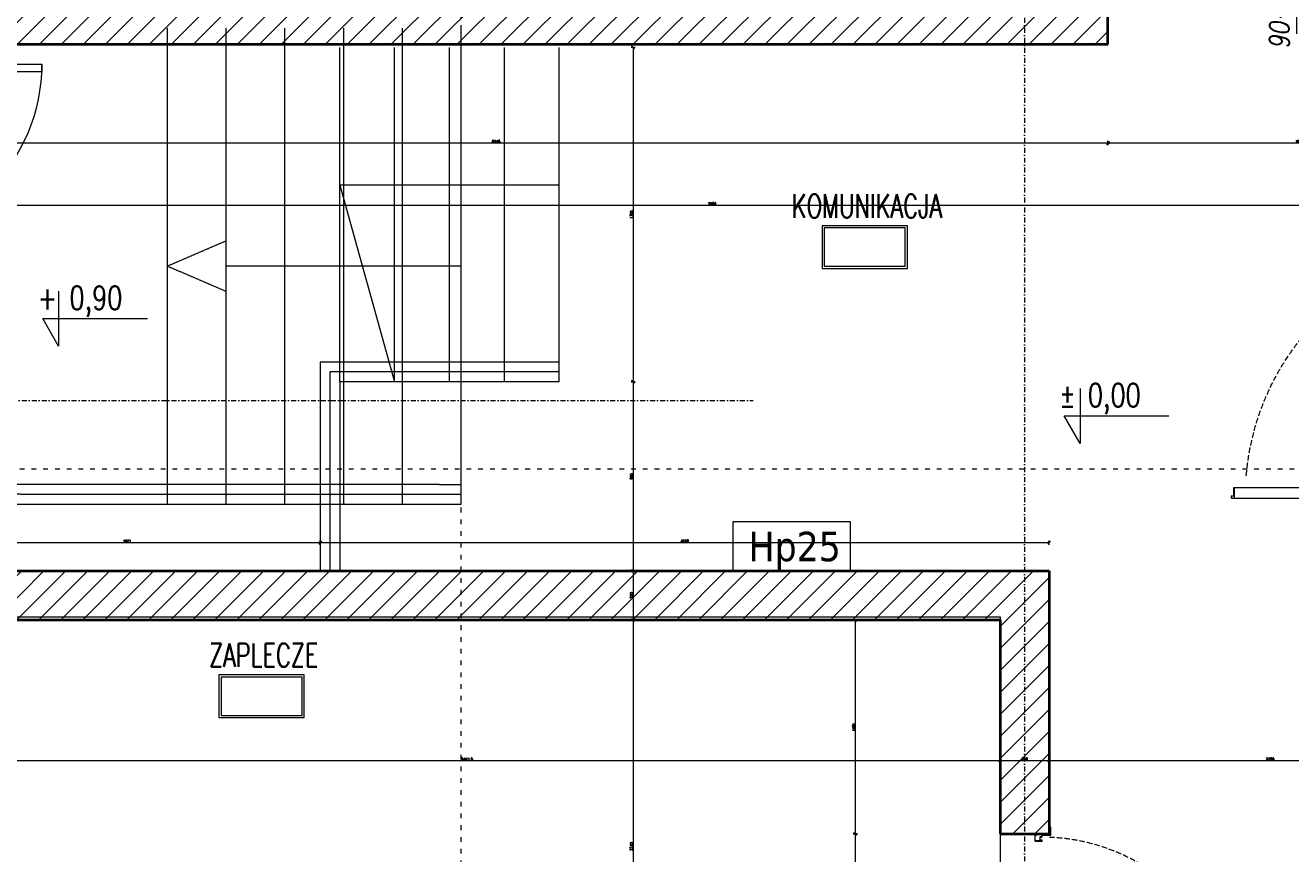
# Model space of a CAD drawing. Header units: millimetres. Extents: x -1893473 to 1546619, y -568027 to 942944.
# Tile 172 of 256: x 167742 to 174199, y -503346 to -499122. Entities that reach past the tile are written whole.
import ezdxf
from ezdxf.enums import TextEntityAlignment as Align

# ---------------------------------------------------------------- set-up
doc = ezdxf.new("R2010")
doc.units = ezdxf.units.MM
doc.header["$LTSCALE"] = 0.2
for name, pattern in [('ACAD_ISO03W100', [30, 12, -18]), ('CENTER', [0.6, 0.375, -0.075, 0.075, -0.075]), ('DASHDOT', [25.4, 12.7, -6.35, 0, -6.35]), ('Hidden Line', [391.222223, 282.222223, -109]), ('HIDDEN2', [4.7625, 3.175, -1.5875])]:
    doc.linetypes.add(name, pattern=pattern)
doc.layers.get('0').update_dxf_attribs({"lineweight": 0})
for name, color, linetype, lineweight in [('!! 0_ Istn-widok', 1, 'Continuous', 15), ('!! 0_ Opis', 3, 'Continuous', 13), ('!! 0_Opis_pom', 9, 'Continuous', 13), ('!! 0_Osie', 1, 'DASHDOT', 13), ('!! 1  WYDZIELENIE PPOŻ', 252, 'Continuous', 0), ('!! 1_drzwi-linia', 213, 'Continuous', 5), ('!! 1_hatch projektowane ściany', 4, 'Continuous', 5), ('!! 1_OPIS POM NOWE', 140, 'Continuous', 5), ('!! 1_PROJ Sciany', 2, 'Continuous', 40), ('!! 1_PROJ widok', 5, 'Continuous', 9), ('!! 2_drzwi opis', 151, 'Continuous', 9), ('!! wymiary osi', 250, 'Continuous', 9), ('P-Opis nadproża', 150, 'Continuous', 9), ('P-Osie', 1, 'DASHDOT', 18)]:
    doc.layers.add(name, color=color, linetype=linetype, lineweight=lineweight)
doc.layers.add('!! 1_ widok', color=4, linetype='Continuous')
doc.layers.add('!! 1_Wyburzenia', color=7, linetype='ACAD_ISO03W100', lineweight=13, true_color=0xff0505)
doc.layers.add('Powierzchnia', color=140, linetype='Continuous', lineweight=5, plot=False)
doc.styles.add('50', font='ROMANS.shx', dxfattribs={"width": 0.8, "height": 10})
doc.styles.add('ARCHETYP', font='romans.shx', dxfattribs={"height": 15})
doc.styles.add('ARIAL', font='tahoma.ttf')
doc.styles.add('SIMPLEX', font='simplex.shx', dxfattribs={"width": 0.77})
doc.styles.add('TXT', font='simplex.shx')
doc.dimstyles.new('DIM50', dxfattribs={"dimscale": 5, "dimtxt": 2.5, "dimasz": 1.5, "dimexe": 0, "dimexo": 0, "dimgap": 0.5, "dimtad": 1, "dimdec": 4, "dimrnd": 0.5, "dimdsep": 46, "dimtxsty": 'TXT', "dimblk1": 'TICK1', "dimblk2": 'TICK1', "dimsah": 1, "dimcen": 0, "dimse1": 1, "dimse2": 1, "dimclrd": 1, "dimclre": 7, "dimclrt": 9, "dimadec": 0, "dimazin": 0, "dimtfac": 1, "dimtdec": 4, "dimtmove": 2, "dimatfit": 3, "dimldrblk": 'TICK1', "dimfxl": 1, "dimtolj": 1, "dimarcsym": 0})

# ---------------------------------------------------------------- blocks, each defined once
blk = doc.blocks.new('BLOK OSI')
at = {"layer": 'P-Osie'}
for points in [[(52592.21, -193637.01), (52592.21, -199860.82)], [(48624.31, -198331.59), (52453.68, -198331.59)]]:
    blk.add_lwpolyline(points, dxfattribs=at)
blk = doc.blocks.new('zaw-dr-90-p')
at = {"color": 2, "linetype": 'CENTER', "ltscale": 0.2}
for p, q in [((12, 0), (-12, 0)), ((0, 12), (0, -12)), ((24.5, 24), (31, 24)), ((24.5, 19), (31, 19))]:
    blk.add_line(p, q, dxfattribs=at)
at = {"ltscale": 0.2}
for p, q in [((10, 12), (6.5, 12)), ((10, 0), (10, 6.5))]:
    blk.add_line(p, q, dxfattribs=at)
blk.add_lwpolyline([(0, 6.5), (23.5, 6.5, 0.414214), (28, 11), (28, 31), (24.5, 31), (24.5, 11, -0.414214), (23.5, 10), (0, 10, 4.561698), (7.6, 6.5), (4.9, 4.2)], format="xyb", dxfattribs=at)
blk.add_lwpolyline([(-0.2, -0.2), (-2.5, -0.2), (-2.5, 0.2), (-0.2, 0.2), (-0.2, 2.5), (0.2, 2.5), (0.2, 0.2), (2.8, 0.2), (2.8, -0.2), (0.2, -0.2), (0.2, -2.8), (-0.2, -2.8)], close=True)
blk.add_lwpolyline([(10, 10), (10, 39), (6.5, 39), (6.5, 10)], dxfattribs=at)
blk.add_circle((0, 0), 6.5, dxfattribs=at)
blk = doc.blocks.new('drzwi 90- sc 12')
for p, q in [((-13620.32, 20410.16), (-13620.32, 20313.77)), ((-13614.92, 20409.86), (-13620.32, 20409.86)), ((-13616.12, 20410.26), (-13620.22, 20410.26)), ((-13616.12, 20410.26), (-13620, 20410.26)), ((-13618.17, 20410.26), (-13616.22, 20410.26)), ((-13618.17, 20410.26), (-13616.22, 20410.26)), ((-13616.12, 20410.26), (-13616.12, 20411.46)), ((-13616.12, 20411.46), (-13615.02, 20411.46)), ((-13614.92, 20411.36), (-13614.92, 20313.77)), ((-13620.32, 20313.47), (-13620.32, 20317.97)), ((-13614.92, 20312.27), (-13614.92, 20317.97)), ((-13614.92, 20313.77), (-13620.32, 20313.77)), ((-13618.22, 20313.37), (-13620.22, 20313.37)), ((-13618.22, 20313.67), (-13618.22, 20313.37)), ((-13618.22, 20313.67), (-13616.42, 20313.67)), ((-13617.77, 20311.12), (-13617.77, 20305.72)), ((-13617.77, 20311.12), (-13617.77, 20305.72)), ((-13616.17, 20309.92), (-13617.37, 20309.92)), ((-13616.17, 20309.92), (-13616.17, 20311.02)), ((-13615.92, 20313.17), (-13615.92, 20312.17)), ((-13615.92, 20312.17), (-13615.02, 20312.17)), ((-13715.57, 20308.32), (-13715.57, 20308.56)), ((-13715.57, 20307.69), (-13715.57, 20308.56)), ((-13715.57, 20307.82), (-13715.57, 20308.56)), ((-13715.57, 20307.72), (-13715.37, 20307.72)), ((-13715.77, 20301.96), (-13716.27, 20301.96)), ((-13616.77, 20301.96), (-13616.27, 20301.96))]:
    blk.add_line(p, q)
for points in [[(-13665.27, 20284.96), (-13665.27, 20325.83)], [(-13615.57, 20309.64), (-13615.32, 20309.64), (-13615.32, 20309.82), (-13616.32, 20309.82), (-13616.32, 20309.64), (-13615.92, 20309.64)]]:
    blk.add_lwpolyline(points)
at = {"lineweight": 30}
for points in [[(-13716.27, 20308.92), (-13721.27, 20308.92)], [(-13716.27, 20308.92), (-13716.27, 20296.92)], [(-13614.27, 20308.92), (-13609.27, 20308.92)], [(-13614.27, 20308.92), (-13614.27, 20296.92)]]:
    blk.add_lwpolyline(points, dxfattribs=at)
at = {"ltscale": 0.2}
for points in [[(-13715.57, 20307.51), (-13715.57, 20309.48, 0.414214), (-13715.91, 20309.82), (-13719.43, 20309.82, 0.414214), (-13719.77, 20309.48), (-13719.77, 20308.92), (-13719.59, 20308.92), (-13719.59, 20309.48, -0.414214), (-13719.43, 20309.64), (-13716.97, 20309.64)], [(-13716.97, 20309.64), (-13715.91, 20309.64, -0.414214), (-13715.75, 20309.48), (-13715.75, 20307.51)], [(-13615.92, 20309.64), (-13616.63, 20309.64, 0.414214), (-13616.79, 20309.48), (-13616.79, 20305.58, -0.414214), (-13617.13, 20305.24), (-13617.58, 20305.24, 0.414214), (-13617.74, 20305.08), (-13617.74, 20304.48, -0.414214), (-13618.08, 20304.14), (-13619.26, 20304.14, -0.414214), (-13619.6, 20304.48), (-13619.6, 20305.15, 1), (-13619.79, 20305.15), (-13619.79, 20301.96, 0.414214), (-13619.63, 20301.8), (-13617.11, 20301.8, 0.414214), (-13616.95, 20301.96), (-13616.95, 20302.52), (-13616.77, 20302.52), (-13616.77, 20301.96, -0.414214), (-13617.11, 20301.62), (-13619.63, 20301.62, -0.414214), (-13619.97, 20301.96), (-13619.97, 20305.15, -1), (-13619.42, 20305.15), (-13619.42, 20304.48, 0.414214), (-13619.26, 20304.32), (-13618.08, 20304.32, 0.414214), (-13617.92, 20304.48), (-13617.92, 20305.08, -0.414214), (-13617.58, 20305.42), (-13617.13, 20305.42, 0.414214), (-13616.97, 20305.58), (-13616.97, 20309.48, -0.414214), (-13616.63, 20309.82), (-13613.11, 20309.82, -0.414214), (-13612.77, 20309.48), (-13612.77, 20308.92), (-13612.95, 20308.92), (-13612.95, 20309.48, 0.414214), (-13613.11, 20309.64), (-13615.57, 20309.64)], [(-13715.75, 20307.76), (-13715.75, 20305.58, 0.414214), (-13715.41, 20305.24), (-13714.96, 20305.24, -0.414214), (-13714.8, 20305.08), (-13714.8, 20304.48, 0.414214), (-13714.46, 20304.14), (-13713.28, 20304.14, 0.414214), (-13712.94, 20304.48), (-13712.94, 20305.15, -1), (-13712.75, 20305.15), (-13712.75, 20301.96, -0.414214), (-13712.91, 20301.8), (-13715.43, 20301.8, -0.414214), (-13715.59, 20301.96), (-13715.59, 20302.52), (-13715.77, 20302.52), (-13715.77, 20301.96, 0.414214), (-13715.43, 20301.62), (-13712.91, 20301.62, 0.414214), (-13712.57, 20301.96), (-13712.57, 20305.15, 1), (-13713.12, 20305.15), (-13713.12, 20304.48, -0.414214), (-13713.28, 20304.32), (-13714.46, 20304.32, -0.414214), (-13714.62, 20304.48), (-13714.62, 20305.08, 0.414214), (-13714.96, 20305.42), (-13715.41, 20305.42, -0.414214), (-13715.57, 20305.58), (-13715.57, 20307.64)]]:
    blk.add_lwpolyline(points, format="xyb", dxfattribs=at)
blk.add_lwpolyline([(-13616.79, 20308.82), (-13616.97, 20308.82), (-13616.97, 20307.42), (-13616.79, 20307.42)], close=True)
for centre, radius, start, end in [((-13620.22, 20410.16), 0.1, 90, 180), ((-13615.02, 20411.36), 0.1, 0, 90), ((-13620.22, 20313.47), 0.1, 180, 270), ((-13616.42, 20313.17), 0.5, 0, 90), ((-13616.27, 20311.02), 0.1, 0, 90), ((-13615.02, 20312.27), 0.1, 270, 0)]:
    blk.add_arc(centre, radius, start, end)
at = {"linetype": 'Hidden Line', "lineweight": 9, "ltscale": 0.05}
blk.add_arc((-13615.5, 20305.14), 99.12, 94.80054, 177.69442, dxfattribs=at)
at = {"xscale": 0.09999999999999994, "yscale": 0.09999999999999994, "zscale": 0.09999999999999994, "rotation": 180.0000000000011}
blk.add_blockref('zaw-dr-90-p', (-13614.92, 20310.92), dxfattribs=at)
blk = doc.blocks.new('DRZWI 120')
for p, q in [((61730.6, -195070.09), (61730.6, -195069.59)), ((61736.33, -195070.29), (61737.2, -195070.29)), ((61736.46, -195070.29), (61737.2, -195070.29)), ((61736.96, -195070.29), (61737.2, -195070.29)), ((61742.01, -195197.64), (61742.01, -195195.64)), ((61742.11, -195195.54), (61746.61, -195195.54)), ((61868.8, -195195.53), (61742.41, -195195.54)), ((61742.41, -195200.94), (61742.41, -195195.54)), ((61868.5, -195200.93), (61868.5, -195195.53)), ((61868.9, -195199.74), (61868.9, -195195.63)), ((61868.9, -195199.74), (61868.9, -195195.85)), ((61730.6, -195199.09), (61730.6, -195199.59)), ((61739.76, -195198.09), (61734.36, -195198.09)), ((61738.56, -195199.69), (61738.56, -195198.49)), ((61738.56, -195199.69), (61739.66, -195199.69)), ((61740.81, -195199.94), (61740.81, -195200.84)), ((61741.81, -195199.94), (61740.81, -195199.94)), ((61740.91, -195200.94), (61746.61, -195200.94)), ((61742.31, -195197.64), (61742.01, -195197.64)), ((61742.31, -195197.64), (61742.31, -195199.44)), ((61870, -195200.93), (61742.41, -195200.94)), ((61870.1, -195199.74), (61870.1, -195200.83))]:
    blk.add_line(p, q)
at = {"ltscale": 0.2}
for points in [[(61736.15, -195070.29), (61738.12, -195070.29, 0.414214), (61738.46, -195069.95), (61738.46, -195066.43, 0.414214), (61738.12, -195066.09), (61737.56, -195066.09), (61737.56, -195066.27), (61738.12, -195066.27, -0.414214), (61738.28, -195066.43), (61738.28, -195068.89)], [(61736.4, -195070.11), (61734.22, -195070.11, 0.414214), (61733.88, -195070.45), (61733.88, -195070.9, -0.414214), (61733.72, -195071.06), (61733.12, -195071.06, 0.414214), (61732.78, -195071.4), (61732.78, -195072.58, 0.414214), (61733.12, -195072.92), (61733.79, -195072.92, -1), (61733.79, -195073.11), (61730.6, -195073.11, -0.414214), (61730.44, -195072.95), (61730.44, -195070.43, -0.414214), (61730.6, -195070.27), (61731.16, -195070.27), (61731.16, -195070.09), (61730.6, -195070.09, 0.414214), (61730.26, -195070.43), (61730.26, -195072.95, 0.414214), (61730.6, -195073.29), (61733.79, -195073.29, 1), (61733.79, -195072.74), (61733.12, -195072.74, -0.414214), (61732.96, -195072.58), (61732.96, -195071.4, -0.414214), (61733.12, -195071.24), (61733.72, -195071.24, 0.414214), (61734.06, -195070.9), (61734.06, -195070.45, -0.414214), (61734.22, -195070.29), (61736.28, -195070.29)], [(61738.28, -195068.89), (61738.28, -195069.95, -0.414214), (61738.12, -195070.11), (61736.15, -195070.11)], [(61738.28, -195199.94), (61738.28, -195199.23, 0.414214), (61738.12, -195199.07), (61734.22, -195199.07, -0.414214), (61733.88, -195198.73), (61733.88, -195198.28, 0.414214), (61733.72, -195198.12), (61733.12, -195198.12, -0.414214), (61732.78, -195197.78), (61732.78, -195196.6, -0.414214), (61733.12, -195196.26), (61733.79, -195196.26, 1), (61733.79, -195196.07), (61730.6, -195196.07, 0.414214), (61730.44, -195196.23), (61730.44, -195198.75, 0.414214), (61730.6, -195198.91), (61731.16, -195198.91), (61731.16, -195199.09), (61730.6, -195199.09, -0.414214), (61730.26, -195198.75), (61730.26, -195196.23, -0.414214), (61730.6, -195195.89), (61733.79, -195195.89, -1), (61733.79, -195196.44), (61733.12, -195196.44, 0.414214), (61732.96, -195196.6), (61732.96, -195197.78, 0.414214), (61733.12, -195197.94), (61733.72, -195197.94, -0.414214), (61734.06, -195198.28), (61734.06, -195198.73, 0.414214), (61734.22, -195198.89), (61738.12, -195198.89, -0.414214), (61738.46, -195199.23), (61738.46, -195202.75, -0.414214), (61738.12, -195203.09), (61737.56, -195203.09), (61737.56, -195202.91), (61738.12, -195202.91, 0.414214), (61738.28, -195202.75), (61738.28, -195200.29)]]:
    blk.add_lwpolyline(points, format="xyb", dxfattribs=at)
at = {"lineweight": 30}
for points in [[(61737.57, -195069.59), (61737.57, -195064.59)], [(61737.57, -195069.59), (61725.57, -195069.59)], [(61737.57, -195201.59), (61725.57, -195201.59)], [(61737.57, -195201.59), (61737.57, -195206.59)]]:
    blk.add_lwpolyline(points, dxfattribs=at)
for points in [[(61713.6, -195135.59), (61754.47, -195135.59)], [(61738.28, -195200.29), (61738.28, -195200.54), (61738.46, -195200.54), (61738.46, -195199.54), (61738.28, -195199.54), (61738.28, -195199.94)], [(61870.1, -195199.74), (61868.9, -195199.74)]]:
    blk.add_lwpolyline(points)
blk.add_lwpolyline([(61737.46, -195199.07), (61737.46, -195198.89), (61736.06, -195198.89), (61736.06, -195199.07)], close=True)
at = {"linetype": 'Hidden Line', "lineweight": 9, "ltscale": 0.05}
blk.add_arc((61733.78, -195200.36), 129.12, 4.80054, 87.69442, dxfattribs=at)
for centre, radius, start, end in [((61742.11, -195195.64), 0.1, 90, 180), ((61868.8, -195195.63), 0.1, 0, 90), ((61739.66, -195199.59), 0.1, 270, 0), ((61740.91, -195200.84), 0.1, 180, 270), ((61741.81, -195199.44), 0.5, 270, 0), ((61870, -195200.83), 0.1, 270, 0)]:
    blk.add_arc(centre, radius, start, end)
at = {"xscale": 0.09999999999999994, "yscale": 0.09999999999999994, "zscale": 0.09999999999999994, "rotation": 90.00000000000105}
blk.add_blockref('zaw-dr-90-p', (61739.56, -195200.94), dxfattribs=at)
blk = doc.blocks.new('1_ok-opis')
blk.add_line((0, 111.61), (0, 50))
for points in [[(-17, 128.61), (-17, 143.61)], [(17, 128.61), (17, 143.61)]]:
    blk.add_lwpolyline(points)
for centre, start, end in [((0, 143.61), 0, 180), ((0, 128.61), 180, 0)]:
    blk.add_arc(centre, 17, start, end)
at = {"style": 'ARCHETYP'}
for tag, height, rotation, p in [('NR', 12, 90, (0, 136.9)), ('NR', 12, 270, (0, 136.9)), ('SZEROKOŚĆ', 10, 90, (-8, 78.29)), ('WYSOKOŚĆ', 10, 270, (-8, 78.29)), ('WYSOKOŚĆ', 10, 90, (8, 78.29)), ('SZEROKOŚĆ', 10, 270, (8, 78.29))]:
    blk.add_attdef(tag, text='', height=height, rotation=rotation, dxfattribs=at).set_placement(p, align=Align.MIDDLE)
blk = doc.blocks.new('TICK1')
at = {"color": 2}
blk.add_line((-1, -1), (1, 1), dxfattribs=at)
at = {"color": 0}
for p, q in [((0, 0), (-1, 0)), ((0, -1.4), (0, 1.4))]:
    blk.add_line(p, q, dxfattribs=at)
blk = doc.blocks.new('*D1503')
at = {"layer": '!! wymiary osi', "color": 1, "lineweight": -2, "transparency": 16777216}
blk.add_line((303447.2, -505940.4), (295512.2, -505940.4), dxfattribs=at)
at = {"layer": 'DEFPOINTS', "color": 0, "transparency": 16777216}
for p in [(295504.7, -505133.8), (303454.7, -505133.7), (295504.7, -505940.4)]:
    blk.add_point(p, dxfattribs=at)
at = {"layer": '!! wymiary osi', "color": 1, "lineweight": -2, "transparency": 16777216, "xscale": 7.5, "yscale": 7.5, "zscale": 7.5, "rotation": 180}
blk.add_blockref('TICK1', (295504.7, -505940.4), dxfattribs=at)
at = {"layer": '!! wymiary osi', "color": 1, "lineweight": -2, "transparency": 16777216, "xscale": 7.5, "yscale": 7.5, "zscale": 7.5}
blk.add_blockref('TICK1', (303454.7, -505940.4), dxfattribs=at)
at = {"layer": '!! wymiary osi', "color": 9, "transparency": 16777216, "insert": (299479.7, -505931.6), "char_height": 12.5, "attachment_point": 5, "style": 'TXT'}
blk.add_mtext('\\A1;7950', dxfattribs=at)
blk = doc.blocks.new('*D1504')
at = {"layer": '!! wymiary osi', "color": 1, "lineweight": -2, "transparency": 16777216}
blk.add_line((303447.2, -505621.5), (301507.2, -505621.5), dxfattribs=at)
at = {"layer": 'DEFPOINTS', "color": 0, "transparency": 16777216}
for p in [(301499.7, -505133.8), (303454.7, -505133.8), (301499.7, -505621.5)]:
    blk.add_point(p, dxfattribs=at)
at = {"layer": '!! wymiary osi', "color": 1, "lineweight": -2, "transparency": 16777216, "xscale": 7.5, "yscale": 7.5, "zscale": 7.5, "rotation": 180}
blk.add_blockref('TICK1', (301499.7, -505621.5), dxfattribs=at)
at = {"layer": '!! wymiary osi', "color": 1, "lineweight": -2, "transparency": 16777216, "xscale": 7.5, "yscale": 7.5, "zscale": 7.5}
blk.add_blockref('TICK1', (303454.7, -505621.5), dxfattribs=at)
at = {"layer": '!! wymiary osi', "color": 9, "transparency": 16777216, "insert": (302477.2, -505612.7), "char_height": 12.5, "attachment_point": 5, "style": 'TXT'}
blk.add_mtext('\\A1;1955', dxfattribs=at)
blk = doc.blocks.new('*D1505')
at = {"layer": '!! wymiary osi', "color": 1, "lineweight": -2, "transparency": 16777216}
blk.add_line((301492.2, -505621.5), (295262.2, -505621.5), dxfattribs=at)
at = {"layer": 'DEFPOINTS', "color": 0, "transparency": 16777216}
for p in [(295254.7, -505133.7), (301499.7, -505133.8), (295254.7, -505621.5)]:
    blk.add_point(p, dxfattribs=at)
at = {"layer": '!! wymiary osi', "color": 1, "lineweight": -2, "transparency": 16777216, "xscale": 7.5, "yscale": 7.5, "zscale": 7.5, "rotation": 180}
blk.add_blockref('TICK1', (295254.7, -505621.5), dxfattribs=at)
at = {"layer": '!! wymiary osi', "color": 1, "lineweight": -2, "transparency": 16777216, "xscale": 7.5, "yscale": 7.5, "zscale": 7.5}
blk.add_blockref('TICK1', (301499.7, -505621.5), dxfattribs=at)
at = {"layer": '!! wymiary osi', "color": 9, "transparency": 16777216, "insert": (298377.2, -505612.7), "char_height": 12.5, "attachment_point": 5, "style": 'TXT'}
blk.add_mtext('\\A1;6245', dxfattribs=at)
blk = doc.blocks.new('*D1506')
at = {"layer": '!! wymiary osi', "color": 1, "lineweight": -2, "transparency": 16777216}
blk.add_line((299076.6, -505141.2), (299076.6, -506831.2), dxfattribs=at)
at = {"layer": 'DEFPOINTS', "color": 0, "transparency": 16777216}
for p in [(298699.7, -505133.7), (298699.7, -506838.7), (299076.6, -506838.7)]:
    blk.add_point(p, dxfattribs=at)
at = {"layer": '!! wymiary osi', "color": 1, "lineweight": -2, "transparency": 16777216, "xscale": 7.5, "yscale": 7.5, "zscale": 7.5}
for p, rotation in [((299076.6, -505133.7), 90), ((299076.6, -506838.7), 270)]:
    blk.add_blockref('TICK1', p, dxfattribs=dict(at, rotation=rotation))
at = {"layer": '!! wymiary osi', "color": 9, "transparency": 16777216, "insert": (299067.9, -505986.2), "char_height": 12.5, "attachment_point": 5, "rotation": 90, "style": 'TXT'}
blk.add_mtext('\\A1;1705', dxfattribs=at)
blk = doc.blocks.new('*D1507')
at = {"layer": '!! wymiary osi', "color": 1, "lineweight": -2, "transparency": 16777216}
blk.add_line((299076.6, -506846.2), (299076.6, -507796.2), dxfattribs=at)
at = {"layer": 'DEFPOINTS', "color": 0, "transparency": 16777216}
for p in [(298699.7, -506838.7), (298699.7, -507803.7), (299076.6, -507803.7)]:
    blk.add_point(p, dxfattribs=at)
at = {"layer": '!! wymiary osi', "color": 1, "lineweight": -2, "transparency": 16777216, "xscale": 7.5, "yscale": 7.5, "zscale": 7.5}
for p, rotation in [((299076.6, -506838.7), 90), ((299076.6, -507803.7), 270)]:
    blk.add_blockref('TICK1', p, dxfattribs=dict(at, rotation=rotation))
at = {"layer": '!! wymiary osi', "color": 9, "transparency": 16777216, "insert": (299067.9, -507321.2), "char_height": 12.5, "attachment_point": 5, "rotation": 90, "style": 'TXT'}
blk.add_mtext('\\A1;965', dxfattribs=at)
blk = doc.blocks.new('*D1508')
at = {"layer": '!! wymiary osi', "color": 1, "lineweight": -2, "transparency": 16777216}
blk.add_line((299076.6, -507811.2), (299076.6, -508046.2), dxfattribs=at)
at = {"layer": 'DEFPOINTS', "color": 0, "transparency": 16777216}
for p in [(298699.7, -507803.7), (299076.6, -508053.7), (299076.6, -508053.7)]:
    blk.add_point(p, dxfattribs=at)
at = {"layer": '!! wymiary osi', "color": 1, "lineweight": -2, "transparency": 16777216, "xscale": 7.5, "yscale": 7.5, "zscale": 7.5}
for p, rotation in [((299076.6, -507803.7), 90), ((299076.6, -508053.7), 270)]:
    blk.add_blockref('TICK1', p, dxfattribs=dict(at, rotation=rotation))
at = {"layer": '!! wymiary osi', "color": 9, "transparency": 16777216, "insert": (299067.9, -507928.7), "char_height": 12.5, "attachment_point": 5, "rotation": 90, "style": 'TXT'}
blk.add_mtext('\\A1;250', dxfattribs=at)
blk = doc.blocks.new('*D1509')
at = {"layer": '!! wymiary osi', "color": 1, "lineweight": -2, "transparency": 16777216}
blk.add_line((299076.6, -508061.2), (299076.6, -510356.3), dxfattribs=at)
at = {"layer": 'DEFPOINTS', "color": 0, "transparency": 16777216}
for p in [(299076.6, -508053.7), (299076.6, -510363.8), (299076.6, -510363.8)]:
    blk.add_point(p, dxfattribs=at)
at = {"layer": '!! wymiary osi', "color": 1, "lineweight": -2, "transparency": 16777216, "xscale": 7.5, "yscale": 7.5, "zscale": 7.5}
for p, rotation in [((299076.6, -508053.7), 90), ((299076.6, -510363.8), 270)]:
    blk.add_blockref('TICK1', p, dxfattribs=dict(at, rotation=rotation))
at = {"layer": '!! wymiary osi', "color": 9, "transparency": 16777216, "insert": (299067.9, -509208.8), "char_height": 12.5, "attachment_point": 5, "rotation": 90, "style": 'TXT'}
blk.add_mtext('\\A1;2310', dxfattribs=at)
blk = doc.blocks.new('*D1512')
at = {"layer": '!! wymiary osi', "color": 1, "lineweight": -2, "transparency": 16777216}
blk.add_line((295515.9, -508771.2), (300942.2, -508771.2), dxfattribs=at)
at = {"layer": 'DEFPOINTS', "color": 0, "transparency": 16777216}
for p in [(295508.4, -508053.7), (300949.7, -508053.7), (300949.7, -508771.2)]:
    blk.add_point(p, dxfattribs=at)
at = {"layer": '!! wymiary osi', "color": 1, "lineweight": -2, "transparency": 16777216, "xscale": 7.5, "yscale": 7.5, "zscale": 7.5, "rotation": 180}
blk.add_blockref('TICK1', (295508.4, -508771.2), dxfattribs=at)
at = {"layer": '!! wymiary osi', "color": 1, "lineweight": -2, "transparency": 16777216, "xscale": 7.5, "yscale": 7.5, "zscale": 7.5}
blk.add_blockref('TICK1', (300949.7, -508771.2), dxfattribs=at)
at = {"layer": '!! wymiary osi', "color": 9, "transparency": 16777216, "insert": (298229, -508762.4), "char_height": 12.5, "attachment_point": 5, "style": 'TXT'}
blk.add_mtext('\\A1;5441.5', dxfattribs=at)
blk = doc.blocks.new('*D1513')
at = {"layer": '!! wymiary osi', "color": 1, "lineweight": -2, "transparency": 16777216}
blk.add_line((300957.2, -508771.2), (301192.2, -508771.2), dxfattribs=at)
at = {"layer": 'DEFPOINTS', "color": 0, "transparency": 16777216}
for p in [(301199.7, -507803.7), (300949.7, -508053.7), (301199.7, -508771.2)]:
    blk.add_point(p, dxfattribs=at)
at = {"layer": '!! wymiary osi', "color": 1, "lineweight": -2, "transparency": 16777216, "xscale": 7.5, "yscale": 7.5, "zscale": 7.5, "rotation": 180}
blk.add_blockref('TICK1', (300949.7, -508771.2), dxfattribs=at)
at = {"layer": '!! wymiary osi', "color": 1, "lineweight": -2, "transparency": 16777216, "xscale": 7.5, "yscale": 7.5, "zscale": 7.5}
blk.add_blockref('TICK1', (301199.7, -508771.2), dxfattribs=at)
at = {"layer": '!! wymiary osi', "color": 9, "transparency": 16777216, "insert": (301074.7, -508762.4), "char_height": 12.5, "attachment_point": 5, "style": 'TXT'}
blk.add_mtext('\\A1;250', dxfattribs=at)
blk = doc.blocks.new('*D1514')
at = {"layer": '!! wymiary osi', "color": 1, "lineweight": -2, "transparency": 16777216}
blk.add_line((301207.2, -508771.2), (303447.2, -508771.2), dxfattribs=at)
at = {"layer": 'DEFPOINTS', "color": 0, "transparency": 16777216}
for p in [(301199.7, -507803.7), (303454.7, -507803.7), (303454.7, -508771.2)]:
    blk.add_point(p, dxfattribs=at)
at = {"layer": '!! wymiary osi', "color": 1, "lineweight": -2, "transparency": 16777216, "xscale": 7.5, "yscale": 7.5, "zscale": 7.5, "rotation": 180}
blk.add_blockref('TICK1', (301199.7, -508771.2), dxfattribs=at)
at = {"layer": '!! wymiary osi', "color": 1, "lineweight": -2, "transparency": 16777216, "xscale": 7.5, "yscale": 7.5, "zscale": 7.5}
blk.add_blockref('TICK1', (303454.7, -508771.2), dxfattribs=at)
at = {"layer": '!! wymiary osi', "color": 9, "transparency": 16777216, "insert": (302327.2, -508762.4), "char_height": 12.5, "attachment_point": 5, "style": 'TXT'}
blk.add_mtext('\\A1;2255', dxfattribs=at)
blk = doc.blocks.new('*D1600')
at = {"layer": '!! wymiary osi', "color": 1, "lineweight": -2, "transparency": 16777216}
blk.add_line((300210.3, -508061.2), (300210.3, -509137.5), dxfattribs=at)
at = {"layer": 'DEFPOINTS', "color": 0, "transparency": 16777216}
for p in [(300949.7, -508053.7), (300210.3, -509145), (300949.7, -509145)]:
    blk.add_point(p, dxfattribs=at)
at = {"layer": '!! wymiary osi', "color": 1, "lineweight": -2, "transparency": 16777216, "xscale": 7.5, "yscale": 7.5, "zscale": 7.5}
for p, rotation in [((300210.3, -508053.7), 90), ((300210.3, -509145), 270)]:
    blk.add_blockref('TICK1', p, dxfattribs=dict(at, rotation=rotation))
at = {"layer": '!! wymiary osi', "color": 9, "transparency": 16777216, "insert": (300201.6, -508599.4), "char_height": 12.5, "attachment_point": 5, "rotation": 90, "style": 'TXT'}
blk.add_mtext('\\A1;1091', dxfattribs=at)
blk = doc.blocks.new('*D1601')
at = {"layer": '!! wymiary osi', "color": 1, "lineweight": -2, "transparency": 16777216}
blk.add_line((300210.3, -509152.5), (300210.3, -510156.3), dxfattribs=at)
at = {"layer": 'DEFPOINTS', "color": 0, "transparency": 16777216}
for p in [(300949.7, -509145), (300210.3, -510163.8), (300949.7, -510163.8)]:
    blk.add_point(p, dxfattribs=at)
at = {"layer": '!! wymiary osi', "color": 1, "lineweight": -2, "transparency": 16777216, "xscale": 7.5, "yscale": 7.5, "zscale": 7.5}
for p, rotation in [((300210.3, -509145), 90), ((300210.3, -510163.8), 270)]:
    blk.add_blockref('TICK1', p, dxfattribs=dict(at, rotation=rotation))
at = {"layer": '!! wymiary osi', "color": 9, "transparency": 16777216, "insert": (300201.6, -509654.4), "char_height": 12.5, "attachment_point": 5, "rotation": 90, "style": 'TXT'}
blk.add_mtext('\\A1;1019', dxfattribs=at)
blk = doc.blocks.new('*D1619')
at = {"layer": '!! wymiary osi', "color": 1, "lineweight": -2, "transparency": 16777216}
blk.add_line((295515.9, -507659.3), (297472.2, -507659.3), dxfattribs=at)
at = {"layer": 'DEFPOINTS', "color": 0, "transparency": 16777216}
for p in [(297479.7, -507659.3), (295508.4, -507803.8), (297479.7, -507803.7)]:
    blk.add_point(p, dxfattribs=at)
at = {"layer": '!! wymiary osi', "color": 1, "lineweight": -2, "transparency": 16777216, "xscale": 7.5, "yscale": 7.5, "zscale": 7.5}
for p, rotation in [((295508.4, -507659.3), 180.0012318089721), ((297479.7, -507659.3), 0.001231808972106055)]:
    blk.add_blockref('TICK1', p, dxfattribs=dict(at, rotation=rotation))
at = {"layer": '!! wymiary osi', "color": 9, "transparency": 16777216, "insert": (296494, -507650.6), "char_height": 12.5, "attachment_point": 5, "rotation": 0.00123, "style": 'TXT'}
blk.add_mtext('\\A1;1971', dxfattribs=at)
blk = doc.blocks.new('*D1620')
at = {"layer": '!! wymiary osi', "color": 1, "lineweight": -2, "transparency": 16777216}
blk.add_line((297487.2, -507659.3), (301192.2, -507659.2), dxfattribs=at)
at = {"layer": 'DEFPOINTS', "color": 0, "transparency": 16777216}
for p in [(301199.7, -507659.2), (297479.7, -507803.7), (301199.7, -507803.7)]:
    blk.add_point(p, dxfattribs=at)
at = {"layer": '!! wymiary osi', "color": 1, "lineweight": -2, "transparency": 16777216, "xscale": 7.5, "yscale": 7.5, "zscale": 7.5}
for p, rotation in [((297479.7, -507659.3), 180.0012318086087), ((301199.7, -507659.2), 0.00123180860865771)]:
    blk.add_blockref('TICK1', p, dxfattribs=dict(at, rotation=rotation))
at = {"layer": '!! wymiary osi', "color": 9, "transparency": 16777216, "insert": (299339.7, -507650.5), "char_height": 12.5, "attachment_point": 5, "rotation": 0.00123, "style": 'TXT'}
blk.add_mtext('\\A1;3720', dxfattribs=at)
blk = doc.blocks.new('oznaczenie przekroi')
at = {"layer": '!! 1_Wyburzenia'}
for points in [[(88364.22, -199785.24), (88364.22, -197902.73)], [(84721.06, -198393.4), (84958.93, -198393.4), (84958.93, -198305.1), (90995.48, -198305.1)]]:
    blk.add_lwpolyline(points, dxfattribs=at)
blk = doc.blocks.new('A$C2EB40A8D')
at = {"layer": '!! 1_hatch projektowane ściany'}
h = blk.add_hatch(dxfattribs=at)
h.set_pattern_fill('ANSI31', color=256, scale=25)
h.set_pattern_definition([(45, (-604946.8, 1976068.4), (-56.1266008, 56.1266008), [])])
h.paths.add_polyline_path([(9598.87011, -4817.48603), (3603.90649, -4817.48603), (3603.90649, -4567.48603), (9598.87011, -4567.48603)])
h = blk.add_hatch(dxfattribs=at)
h.set_pattern_fill('ANSI31', color=256, scale=25)
h.set_pattern_definition([(45, (-604946.8, 1976053.4), (-56.1266008, 56.1266008), [])])
h.paths.add_polyline_path([(3478.87011, -7752.48603), (3478.87011, -7502.48603), (9298.87011, -7502.48603), (9298.87011, -8843.73362), (9048.87011, -8843.73362), (9048.87011, -7752.48603)])
at = {"layer": '!! 0_ Istn-widok'}
blk.add_lwpolyline([(8285.17561, -7252.48603), (7685.17561, -7252.48603), (7685.17561, -7502.48603), (8285.17561, -7502.48603)], close=True, dxfattribs=at)
at = {"layer": '!! 0_ Opis'}
for points in [[(4244.10819, -6075.50768), (4244.10819, -6355.52533)], [(4244.10819, -6355.52533), (4163.27406, -6215.5165)], [(4163.27406, -6215.5165), (4697.61613, -6215.5165)], [(9456.55329, -6571.90733), (9456.55329, -6851.92498)], [(9456.55329, -6851.92498), (9375.71915, -6711.91616)], [(9375.71915, -6711.91616), (9910.06123, -6711.91616)]]:
    blk.add_lwpolyline(points, dxfattribs=at)
at = {"layer": '!! 1_ widok'}
blk.add_lwpolyline([(9598.87011, -4817.48603), (3603.90649, -4817.48603), (3603.90649, -4567.48603), (9598.87011, -4567.48603)], close=True, dxfattribs=at)
at = {"layer": '!! 1_drzwi-linia'}
blk.add_lwpolyline([(4158.87011, -4957.48603), (3258.87011, -4957.48603), (3258.87011, -4917.48603), (4158.87011, -4917.48603)], close=True, dxfattribs=at)
blk.add_arc((3258.87011, -4917.48603), 900, 269.99999996, 359.99999996, dxfattribs=at)
at = {"layer": '!! 1_hatch projektowane ściany'}
blk.add_lwpolyline([(3607.62094, -7752.52841), (3607.62094, -7502.52841), (9298.87011, -7502.48603), (9298.87011, -8843.73362), (9048.87011, -8843.73362), (9048.87011, -7752.48603)], close=True, dxfattribs=at)
at = {"layer": '!! 1_OPIS POM NOWE'}
for points in [[(8140.21567, -5959.81076), (8575.41567, -5959.81076), (8575.41567, -5742.21076), (8140.21567, -5742.21076)], [(8151.09567, -5948.93076), (8564.53567, -5948.93076), (8564.53567, -5753.09076), (8151.09567, -5753.09076)], [(5061.86063, -8250.08746), (5497.06063, -8250.08746), (5497.06063, -8032.48746), (5061.86063, -8032.48746)], [(5072.74063, -8239.20746), (5486.18063, -8239.20746), (5486.18063, -8043.36746), (5072.74063, -8043.36746)]]:
    blk.add_lwpolyline(points, close=True, dxfattribs=at)
at = {"layer": '!! 1_PROJ Sciany'}
for points in [[(9598.87011, -4817.49024), (9598.87011, -4567.48603)], [(9598.87011, -4817.49024), (9598.87011, -4567.48603)], [(9598.87011, -4817.49024), (3603.90649, -4817.49024)], [(3607.66209, -7502.48603), (9298.87011, -7502.48603)], [(9298.87011, -7502.48603), (9298.87011, -8843.73362)], [(3607.5798, -7752.48603), (9048.87011, -7752.48603)], [(9048.87011, -7752.48603), (9048.87011, -8843.73362)], [(9048.87011, -8843.73362), (9298.87011, -8843.73362)]]:
    blk.add_lwpolyline(points, dxfattribs=at)
at = {"layer": '!! 1_PROJ widok'}
for points in [[(5678.87011, -6537.48603), (5678.87011, -4832.48603)], [(5958.87011, -6537.48603), (5958.87011, -4832.48603)], [(6238.87011, -6537.48603), (6238.87011, -4832.48603)], [(6518.87011, -6537.48603), (6518.87011, -4832.48603)], [(6798.87011, -6537.48603), (6798.87011, -4832.48603)], [(6798.87011, -5534.98603), (5678.87011, -5534.98603), (5958.87011, -6537.48603)], [(6798.87011, -6437.48603), (5578.87011, -6437.48603)], [(5578.87011, -6437.48603), (5578.87011, -7502.51373)], [(6798.87011, -6487.48603), (5628.87011, -6487.48603)], [(5628.87011, -6487.48603), (5628.87011, -7502.51336)], [(6798.87011, -6537.48603), (5678.87011, -6537.48603)], [(5678.87011, -6537.48603), (5678.87011, -7502.51299)]]:
    blk.add_lwpolyline(points, dxfattribs=at)
at = {"layer": '!! 1_Wyburzenia', "linetype": 'HIDDEN2', "ltscale": 3}
for points in [[(4798.87011, -7162.48603), (4798.87011, -4732.48603)], [(5098.87011, -7162.48603), (5098.87011, -4732.48603)], [(5398.87011, -7162.48603), (5398.87011, -4732.48603)], [(5698.87011, -7162.48603), (5698.87011, -4732.48603)], [(5998.87011, -7162.48603), (5998.87011, -4732.48603)], [(6298.87011, -7162.48603), (6298.87011, -4732.48603)], [(4798.87011, -5947.48603), (5098.87011, -5818.64689)], [(4798.87011, -5947.48603), (5098.87011, -6076.32518)], [(6298.87011, -5947.48603), (5098.87011, -5947.48603)], [(6298.90303, -7062.48604), (3408.03764, -7061.53447)], [(3298.87011, -7162.48603), (6298.87011, -7162.48603)], [(6298.88657, -7112.48603), (3408.02119, -7111.53447)]]:
    blk.add_lwpolyline(points, dxfattribs=at)
at = {"layer": 'Powierzchnia'}
blk.add_lwpolyline([(3607.1996, -7737.12999), (9048.87011, -7737.08775), (9048.87011, -10047.11175), (4176.81942, -10047.11175), (4177.14352, -9062.51013), (3607.1996, -9062.51003)], close=True, dxfattribs=at)
at = {"layer": '!! 0_Osie', "xscale": 10, "yscale": 10, "zscale": 10}
blk.add_blockref('BLOK OSI', (-516748.24414, 1976683.397), dxfattribs=at)
at = {"layer": '!! 1_drzwi-linia', "yscale": 10, "zscale": 10}
for name, p, xscale, rotation in [('DRZWI 120', (628976.84799, 1944863.41351), -10, 359.9986103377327), ('drzwi 90- sc 12', (-193790.37329, -146006.40666), 10, 270)]:
    blk.add_blockref(name, p, dxfattribs=dict(at, xscale=xscale, rotation=rotation))
at = {"layer": '!! 1_Wyburzenia', "xscale": 10, "yscale": 10, "zscale": 10}
blk.add_blockref('oznaczenie przekroi', (-877343.67123, 1976068.79528), dxfattribs=at)
at = {"layer": '!! 2_drzwi opis'}
ref = blk.add_blockref('1_ok-opis', (10560.69252, -5263.71145), dxfattribs=dict(at, xscale=-10, yscale=10, zscale=10, rotation=359.9999963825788))
ref.add_attrib('WYSOKOŚĆ', '90+90(180) ', dxfattribs={"layer": '0', "height": 100, "rotation": 89.999996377, "style": '50', "oblique": 10, "width": 0.8}).set_placement((10480.69257, -4480.80292), align=Align.MIDDLE)
ref.add_attrib('SZEROKOŚĆ', '205 (EI30)', dxfattribs={"layer": '0', "height": 100, "rotation": 89.999996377, "style": '50', "oblique": 10, "width": 0.8}).set_placement((10640.69257, -4480.80293), align=Align.MIDDLE)
ref.add_attrib('NR', 'Dw15', dxfattribs={"layer": '0', "height": 100, "rotation": 89.999996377, "style": '50', "oblique": 10, "width": 0.8}).set_placement((10560.69261, -3977.599), align=Align.MIDDLE)
at = {"layer": '!! 0_ Opis', "style": 'SIMPLEX', "width": 0.75}
for s, p in [('+ 0,90', (4137.23369, -6169.73532)), ('%%P 0,00', (9349.67879, -6666.13497))]:
    blk.add_text(s, height=120, dxfattribs=at).set_placement(p)
at = {"layer": '!! 0_ Opis', "ltscale": 0.7, "style": 'ARIAL'}
blk.add_text('Hp25', height=150, dxfattribs=at).set_placement((7764.96549, -7452.63913))
at = {"layer": '!! 0_Opis_pom', "ltscale": 0.7, "style": 'ARIAL'}
for tag, p in [('B1,21', (-891.77727, 31796.97458)), ('A1,16', (-13651.31084, 31587.95236)), ('B1,19', (-5798.61305, 31587.22944)), ('B1/17', (-9701.43347, 31565.05244)), ('1,23', (10805.41388, 31565.05244)), ('A1,1', (-16866.13618, 31459.3792)), ('1,22', (4526.58954, 31507.65132)), ('B1,18', (-7791.62894, 31330.08444)), ('B1,20', (-2961.4347, 31167.05787)), ('A1,6', (-19287.17717, 30923.71998)), ('B1,1', (14135.63445, 30913.92963)), ('B1,3', (17346.74696, 30023.81022)), ('B1,4', (29817.71501, 29157.67457)), ('A1,5', (-23454.5385, 28820.77901)), ('A1,2', (-17502.57721, 28602.57524)), ('B1,2D', (2616.16402, 28559.52261)), ('A1,15', (-13651.31084, 28261.46046)), ('B1,4', (29883.58177, 28158.35876)), ('B1,2B', (18801.54781, 27650.12382)), ('B1,2A', (13086.7373, 27376.04393)), ('A1,3', (-16846.27912, 25980.40356)), ('B1,8', (9089.53994, 25356.27639)), ('B1,6', (31915.87888, 23754.79829)), ('A1,4', (-24010.17576, 23559.17399)), ('B1,14', (-11621.32288, 23261.44183)), ('B1,13', (-3080.55208, 22924.09997)), ('B1,10', (3982.60923, 22874.21277)), ('B1,5', (29245.49088, 22896.69268)), ('B1,9', (5634.43488, 22623.92098)), ('B1,2C', (13327.26639, 22378.5328)), ('B1,7', (16398.41175, 22348.28836)), ('B1,11', (5553.20442, 20939.83877)), ('B1,12', (3693.27174, 20628.72148)), ('C1,3', (5969.08376, 16336.01084)), ('C1,2', (11955.93711, 11671.55655)), ('C1,1', (15659.17205, 11415.94196)), ('C1,4', (5140.00888, 9205.5831)), ('C1,5', (5680.4486, 6154.54995)), ('C1,10', (16327.05085, 6080.66085)), ('C1,9', (16526.57171, 3173.45283)), ('C1,6', (6367.37903, 2771.84181)), ('D0,18', (-1981.87701, -110.73158)), ('D0,7', (-13531.42299, -1159.67649)), ('D0,17', (2064.87671, -1345.69113)), ('C1,7', (7275.77161, -1303.00991)), ('D0,3', (-9324.21674, -1442.63631)), ('D0,6', (-17529.61851, -1957.37463)), ('D0,10', (-21369.4432, -2140.60378)), ('D,09', (-12990.08379, -2746.32902)), ('D0,2', (-5516.19514, -3101.87722)), ('D0,16', (2266.73061, -3284.15369)), ('D0,8', (-14357.79539, -3567.69719)), ('D0,5', (-10461.54478, -3629.26575)), ('D0,4', (-8396.53404, -4353.7937)), ('D0,15', (1974.41895, -5205.84774)), ('D0,1', (-5633.49598, -5662.48534)), ('D0,11', (-23334.09291, -6045.78706)), ('D0,12', (-22436.85763, -9302.9678)), ('D0,13', (-22436.85763, -11581.16526)), ('D0,14', (-13645.94445, -11884.57769))]:
    blk.add_attdef(tag, text='', height=119.68, dxfattribs=at).set_placement(p, align=Align.MIDDLE_CENTER)
at = {"layer": '!! 1  WYDZIELENIE PPOŻ', "char_height": 100, "attachment_point": 1, "style": '50'}
for s, insert in [('\\pi-182.9;11x17,14\\P\\pi-40.045;26,5', (14477.96836, -5354.89112)), ('\\pi-182.9;10x17,14\\P\\pi-40.045;26,5', (13434.11938, -6779.49284))]:
    blk.add_mtext_dynamic_manual_height_columns(s, width=163.7200261, gutter_width=50, heights=[0], dxfattribs=dict(at, insert=insert))
at = {"layer": '!! 1_OPIS POM NOWE', "style": 'TXT', "width": 0.7}
for s, p in [('KOMUNIKACJA', (8368.967, -5701.74763)), ('ZAPLECZE', (5290.61195, -7992.02433))]:
    blk.add_text(s, height=120, dxfattribs=at).set_placement(p, align=Align.CENTER)
at = {"layer": '!! 1_OPIS POM NOWE', "style": 'ARIAL'}
for tag, p in [('C1.7A', (7769.3756, 685.765)), ('C1.7C', (7655.80151, -2045.04756)), ('C1.8B', (10935.93068, -2107.41983)), ('C1.8A', (13897.39715, -2120.69016)), ('C1.7B', (8274.43201, -3270.18959)), ('E1.2', (16701.02923, -5331.07351)), ('E1.5E', (21974.23379, -5463.99012)), ('E1.5D', (24989.27391, -5785.36474)), ('E1.1', (8357.81567, -5851.01076)), ('E1.5C', (25222.53959, -6394.64172)), ('E1.5B', (27694.70831, -7009.86571)), ('E1.6', (5279.46063, -8141.28746)), ('E1.5A', (25547.9555, -8495.18994)), ('E1.5G', (23977.19473, -9792.46695)), ('E1.5F', (22414.7084, -9822.66389)), ('E1,4', (13935.69867, -10458.20073)), ('E1.5L', (28030.8296, -11267.7725)), ('E1.3', (5639.18862, -11994.01941)), ('E1.5H', (23988.49716, -12231.38049)), ('E1.5K', (27714.73934, -12977.98364)), ('E1.5I', (22290.68736, -13989.9049)), ('E1.5J', (27095.71534, -16088.17469))]:
    blk.add_attdef(tag, text='', height=119.68, dxfattribs=at).set_placement(p, align=Align.MIDDLE_CENTER)
at = {"layer": '!! wymiary osi'}
for base, p1, p2, picture, middle in [((3353.90649, -5320.21102), (9598.87011, -4832.49024), (3353.90649, -4832.48603), '*D1505', (6476.3883, -5311.46102)), ((3603.90649, -5639.10291), (11553.89315, -4832.48603), (3603.90649, -4832.49024), '*D1503', (7578.89982, -5630.35291)), ((9598.87011, -5320.21102), (11553.89315, -4832.49024), (9598.87011, -4832.49024), '*D1504', (10576.38163, -5311.46102)), ((9298.87011, -8469.92058), (9048.87011, -7752.48603), (9298.87011, -7502.48603), '*D1513', (9173.87011, -8461.17058)), ((11553.89315, -8469.92058), (9298.87011, -7502.48603), (11553.89315, -7502.48603), '*D1514', (10426.38163, -8461.17058)), ((9048.87011, -8469.92058), (3607.5798, -7752.48603), (9048.87011, -7752.48603), '*D1512', (6328.22496, -8461.17058))]:
    dim = blk.add_linear_dim(base=base, p1=p1, p2=p2, dimstyle='DIM50', dxfattribs=at)
    dim.commit()
    dim.dimension.update_dxf_attribs({"geometry": picture, "text_midpoint": middle, "insert": (-291900.79406, 500301.26018)})
for base, p1, p2, angle, picture, middle in [((7175.81396, -6537.48603), (6798.87011, -4832.48603), (6798.87011, -6537.48603), 90, '*D1506', (7167.06396, -5684.98603)), ((7175.81396, -7502.48603), (6798.87011, -6537.48603), (6798.87011, -7502.48603), 90, '*D1507', (7167.06396, -7019.98603)), ((9298.86704, -7357.95544), (5578.87011, -7502.48603), (9298.87015, -7502.48603), 180.001231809, '*D1620', (7438.86683, -7349.24543)), ((7175.81396, -7752.48603), (6798.87011, -7502.48603), (7175.81396, -7752.48603), 90, '*D1508', (7167.06396, -7627.48603)), ((7175.81396, -10062.51003), (7175.81396, -7752.48603), (7175.81396, -10062.51003), 90, '*D1509', (7167.06396, -8907.49803)), ((8309.51657, -8843.73362), (9048.87011, -7752.48603), (9048.87011, -8843.73362), 90, '*D1600', (8300.76657, -8298.10983)), ((8309.51657, -9862.51003), (9048.87011, -8843.73362), (9048.87011, -9862.51003), 90, '*D1601', (8300.76657, -9353.12182))]:
    dim = blk.add_linear_dim(base=base, p1=p1, p2=p2, angle=angle, dimstyle='DIM50', dxfattribs=at)
    dim.commit()
    dim.dimension.update_dxf_attribs({"geometry": picture, "text_midpoint": middle, "insert": (-291900.79406, 500301.26018)})
dim = blk.add_aligned_dim(p1=(3607.62094, -7502.52841), p2=(5578.87011, -7502.48603), distance=144.45061, dimstyle='DIM50', dxfattribs=at)
dim.commit()
dim.dimension.update_dxf_attribs({"geometry": '*D1619', "text_midpoint": (4593.24223, -7349.30661), "insert": (-291900.79406, 500301.26018)})

msp = doc.modelspace()

# ---------------------------------------------------------------- block references
at = {"layer": 'P-Opis nadproża', "color": 4}
msp.add_blockref('A$C2EB40A8D', (163667.94092, -494401.63474), dxfattribs=at)

doc.saveas('drawing.dxf')
